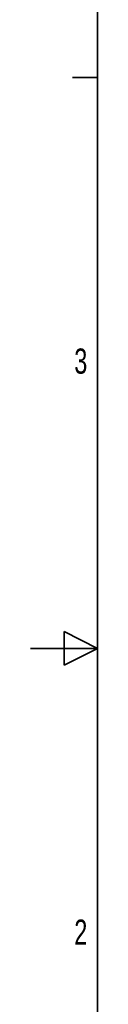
# Model space of a CAD drawing. Header units: millimetres. Extents: x 0 to 297, y 0 to 210.
# Tile 21 of 34: x 2 to 8, y 75 to 158. Entities that reach past the tile are written whole.
import ezdxf

# ---------------------------------------------------------------- set-up
doc = ezdxf.new("R2010")
doc.units = ezdxf.units.MM
doc.layers.add('圖框', color=7, linetype='Continuous', lineweight=35)
doc.layers.add('圖框文字', color=5, linetype='Continuous')
doc.styles.add('SLDTEXTSTYLE0', font='TXT', dxfattribs={"width": 0.7})

msp = doc.modelspace()

# ---------------------------------------------------------------- linework, layer by layer
at = {"layer": '圖框'}
for p, q in [((7.778, 8.485), (7.778, 200.822)), ((5.657, 152.738), (7.778, 152.738)), ((4.95, 106.068), (7.778, 104.654)), ((4.95, 106.068), (4.95, 103.239)), ((7.778, 104.654), (2.121, 104.654)), ((7.778, 104.654), (4.95, 103.239))]:
    msp.add_line(p, q, dxfattribs=at)

# ---------------------------------------------------------------- texts
at = {"layer": '圖框文字', "char_height": 2.121, "attachment_point": 2, "style": 'SLDTEXTSTYLE0'}
for s, insert in [('3', (6.364, 129.912)), ('2', (6.364, 81.816))]:
    msp.add_mtext(s, dxfattribs=dict(at, insert=insert))

doc.saveas('drawing.dxf')
